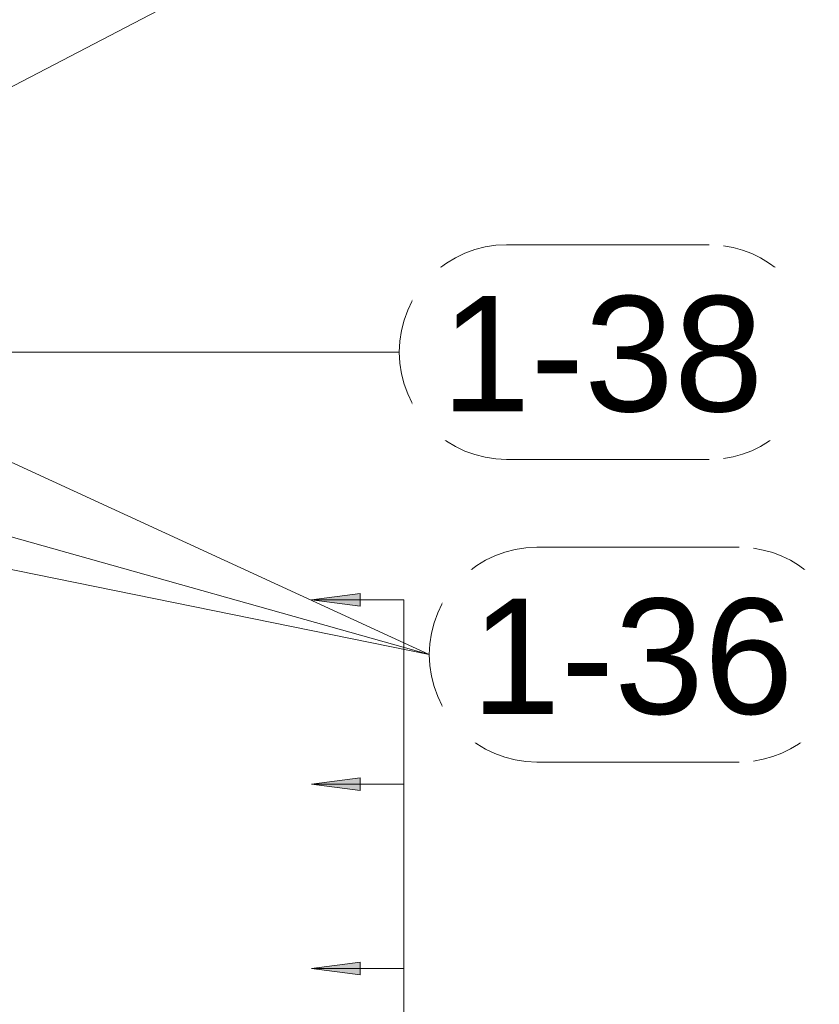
# Model space of a CAD drawing. Header units: millimetres. Extents: x -25607 to 9385, y 1894 to 10168.
# Tile 179 of 181: x 8058 to 8492, y 8401 to 8934. Entities that reach past the tile are written whole.
import ezdxf

# ---------------------------------------------------------------- set-up
doc = ezdxf.new("R2010")
doc.units = ezdxf.units.MM
for name, color, linetype, lineweight in [('A-ANNO-DIMS', 211, 'Continuous', 5), ('A-ANNO-DIMS-25', 211, 'Continuous', 5), ('S-RBAR-IDEN', 171, 'Continuous', 5)]:
    doc.layers.add(name, color=color, linetype=linetype, lineweight=lineweight)
doc.styles.add('Arial_1', font='arial.ttf', dxfattribs={"height": 62.5})
doc.dimstyles.new('Výztuž_kusy__řezy__3', dxfattribs={"dimscale": 304.8, "dimtxt": 0.18, "dimasz": 0, "dimexe": 0, "dimexo": 0.0625, "dimgap": 0.082021, "dimtad": 1, "dimdec": 0, "dimzin": 0, "dimdsep": 46, "dimtxsty": 'Arial_1', "dimblk1": 'NONE', "dimblk2": 'NONE', "dimsah": 1, "dimcen": 0.09, "dimazin": 0, "dimtfac": 1, "dimtdec": 4, "dimtix": 1, "dimtmove": 0, "dimatfit": 3, "dimfxl": 0.164042, "dimfxlon": 1, "dimtvp": 1, "dimtfill": 1, "dimtolj": 1, "dimtzin": 0, "dimarcsym": 2})

# ---------------------------------------------------------------- blocks, each defined once
blk = doc.blocks.new('DIMBLOCK660-V5')
at = {"layer": 'A-ANNO-DIMS-25'}
for points in [[(8216.59, 8620), (8242.88, 8616.54), (8242.88, 8623.46)], [(8216.59, 8520), (8242.88, 8516.54), (8242.88, 8523.46)]]:
    blk.add_hatch(color=256, dxfattribs=at).paths.add_polyline_path(points)
for p, q in [((8242.88, 8623.46), (8216.59, 8620)), ((8242.88, 8616.54), (8242.88, 8623.46)), ((8216.59, 8620), (8242.88, 8616.54)), ((8266.59, 8620), (8216.59, 8620)), ((8266.59, 8620), (8266.59, 8520)), ((8266.59, 8620), (8266.59, 8620)), ((8242.88, 8523.46), (8216.59, 8520)), ((8242.88, 8516.54), (8242.88, 8523.46)), ((8216.59, 8520), (8242.88, 8516.54)), ((8266.59, 8520), (8216.59, 8520)), ((8266.59, 8520), (8266.59, 8520))]:
    blk.add_line(p, q, dxfattribs=at)
blk = doc.blocks.new('_None')
blk = doc.blocks.new('DIMBLOCK661-V5')
at = {"layer": 'A-ANNO-DIMS-25'}
for points in [[(8216.59, 8520), (8242.88, 8516.54), (8242.88, 8523.46)], [(8216.59, 8420), (8242.88, 8416.54), (8242.88, 8423.46)]]:
    blk.add_hatch(color=256, dxfattribs=at).paths.add_polyline_path(points)
for p, q in [((8242.88, 8523.46), (8216.59, 8520)), ((8242.88, 8516.54), (8242.88, 8523.46)), ((8216.59, 8520), (8242.88, 8516.54)), ((8266.59, 8520), (8216.59, 8520)), ((8266.59, 8520), (8266.59, 8420)), ((8266.59, 8520), (8266.59, 8520)), ((8242.88, 8423.46), (8216.59, 8420)), ((8216.59, 8420), (8242.88, 8416.54)), ((8266.59, 8420), (8216.59, 8420)), ((8242.88, 8416.54), (8242.88, 8423.46)), ((8266.59, 8420), (8266.59, 8420))]:
    blk.add_line(p, q, dxfattribs=at)
blk = doc.blocks.new('DIMBLOCK662-V5')
at = {"layer": 'A-ANNO-DIMS-25'}
for points in [[(8216.59, 8420), (8242.88, 8416.54), (8242.88, 8423.46)], [(8216.59, 8320), (8242.88, 8316.54), (8242.88, 8323.46)]]:
    blk.add_hatch(color=256, dxfattribs=at).paths.add_polyline_path(points)
for p, q in [((8242.88, 8423.46), (8216.59, 8420)), ((8216.59, 8420), (8242.88, 8416.54)), ((8266.59, 8420), (8216.59, 8420)), ((8242.88, 8416.54), (8242.88, 8423.46)), ((8266.59, 8420), (8266.59, 8320)), ((8266.59, 8420), (8266.59, 8420)), ((8242.88, 8323.46), (8216.59, 8320)), ((8242.88, 8316.54), (8242.88, 8323.46)), ((8216.59, 8320), (8242.88, 8316.54)), ((8266.59, 8320), (8216.59, 8320)), ((8266.59, 8320), (8266.59, 8320))]:
    blk.add_line(p, q, dxfattribs=at)
blk = doc.blocks.new('DIMBLOCK687-V5')
at = {"layer": 'A-ANNO-DIMS-25'}
for points in [[(8216.59, 8620), (8242.88, 8616.54), (8242.88, 8623.46)], [(8216.59, 8520), (8242.88, 8516.54), (8242.88, 8523.46)], [(8216.59, 8420), (8242.88, 8416.54), (8242.88, 8423.46)], [(8216.59, 8320), (8242.88, 8316.54), (8242.88, 8323.46)], [(8216.59, 8220), (8242.88, 8216.54), (8242.88, 8223.46)], [(8216.59, 8120), (8242.88, 8116.54), (8242.88, 8123.46)], [(8216.59, 8020), (8242.88, 8016.54), (8242.88, 8023.46)], [(8216.59, 7920), (8242.88, 7916.54), (8242.88, 7923.46)], [(8216.59, 7820), (8242.88, 7816.54), (8242.88, 7823.46)], [(8216.59, 7720), (8242.88, 7716.54), (8242.88, 7723.46)], [(8216.59, 7620), (8242.88, 7616.54), (8242.88, 7623.46)], [(8216.59, 7520), (8242.88, 7516.54), (8242.88, 7523.46)], [(8216.59, 7420), (8242.88, 7416.54), (8242.88, 7423.46)], [(8216.59, 7320), (8242.88, 7316.54), (8242.88, 7323.46)], [(8216.59, 7220), (8242.88, 7216.54), (8242.88, 7223.46)], [(8216.59, 7120), (8242.88, 7116.54), (8242.88, 7123.46)], [(8216.59, 7020), (8242.88, 7016.54), (8242.88, 7023.46)], [(8216.59, 6920), (8242.88, 6916.54), (8242.88, 6923.46)], [(8216.59, 6820), (8242.88, 6816.54), (8242.88, 6823.46)], [(8216.59, 6720), (8242.88, 6716.54), (8242.88, 6723.46)], [(8216.59, 6620), (8242.88, 6616.54), (8242.88, 6623.46)], [(8216.59, 6520), (8242.88, 6516.54), (8242.88, 6523.46)], [(8216.59, 6420), (8242.88, 6416.54), (8242.88, 6423.46)], [(8216.59, 6320), (8242.88, 6316.54), (8242.88, 6323.46)], [(8216.59, 6220), (8242.88, 6216.54), (8242.88, 6223.46)], [(8216.59, 6120), (8242.88, 6116.54), (8242.88, 6123.46)], [(8216.59, 6020), (8242.88, 6016.54), (8242.88, 6023.46)], [(8216.59, 5920), (8242.88, 5916.54), (8242.88, 5923.46)]]:
    blk.add_hatch(color=256, dxfattribs=at).paths.add_polyline_path(points)
for p, q in [((8242.88, 8623.46), (8216.59, 8620)), ((8242.88, 8616.54), (8242.88, 8623.46)), ((8216.59, 8620), (8242.88, 8616.54)), ((8266.59, 8620), (8216.59, 8620)), ((8266.59, 8620), (8266.59, 5920)), ((8266.59, 8620), (8266.59, 8520)), ((8266.59, 8620), (8266.59, 8620)), ((8242.88, 8523.46), (8216.59, 8520)), ((8242.88, 8516.54), (8242.88, 8523.46)), ((8216.59, 8520), (8242.88, 8516.54)), ((8266.59, 8520), (8216.59, 8520)), ((8266.59, 8520), (8266.59, 8420)), ((8266.59, 8520), (8266.59, 8520)), ((8242.88, 8423.46), (8216.59, 8420)), ((8216.59, 8420), (8242.88, 8416.54)), ((8266.59, 8420), (8216.59, 8420)), ((8242.88, 8416.54), (8242.88, 8423.46)), ((8266.59, 8420), (8266.59, 8320)), ((8266.59, 8420), (8266.59, 8420)), ((8242.88, 8323.46), (8216.59, 8320)), ((8242.88, 8316.54), (8242.88, 8323.46)), ((8216.59, 8320), (8242.88, 8316.54)), ((8266.59, 8320), (8216.59, 8320)), ((8266.59, 8320), (8266.59, 8220)), ((8266.59, 8320), (8266.59, 8320)), ((8242.88, 8223.46), (8216.59, 8220)), ((8242.88, 8216.54), (8242.88, 8223.46)), ((8216.59, 8220), (8242.88, 8216.54)), ((8266.59, 8220), (8216.59, 8220)), ((8266.59, 8220), (8266.59, 8120)), ((8266.59, 8220), (8266.59, 8220)), ((8242.88, 8123.46), (8216.59, 8120)), ((8242.88, 8116.54), (8242.88, 8123.46)), ((8216.59, 8120), (8242.88, 8116.54)), ((8266.59, 8120), (8216.59, 8120)), ((8266.59, 8120), (8266.59, 8020)), ((8266.59, 8120), (8266.59, 8120)), ((8242.88, 8023.46), (8216.59, 8020)), ((8216.59, 8020), (8242.88, 8016.54)), ((8266.59, 8020), (8216.59, 8020)), ((8242.88, 8016.54), (8242.88, 8023.46)), ((8266.59, 8020), (8266.59, 7920)), ((8266.59, 8020), (8266.59, 8020)), ((8242.88, 7923.46), (8216.59, 7920)), ((8242.88, 7916.54), (8242.88, 7923.46)), ((8216.59, 7920), (8242.88, 7916.54)), ((8266.59, 7920), (8216.59, 7920)), ((8266.59, 7920), (8266.59, 7820)), ((8266.59, 7920), (8266.59, 7920)), ((8242.88, 7823.46), (8216.59, 7820)), ((8242.88, 7816.54), (8242.88, 7823.46)), ((8216.59, 7820), (8242.88, 7816.54)), ((8266.59, 7820), (8216.59, 7820)), ((8266.59, 7820), (8266.59, 7720)), ((8266.59, 7820), (8266.59, 7820)), ((8242.88, 7723.46), (8216.59, 7720)), ((8216.59, 7720), (8242.88, 7716.54)), ((8266.59, 7720), (8216.59, 7720)), ((8242.88, 7716.54), (8242.88, 7723.46)), ((8266.59, 7720), (8266.59, 7620)), ((8266.59, 7720), (8266.59, 7720)), ((8242.88, 7623.46), (8216.59, 7620)), ((8216.59, 7620), (8242.88, 7616.54)), ((8266.59, 7620), (8216.59, 7620)), ((8242.88, 7616.54), (8242.88, 7623.46)), ((8266.59, 7620), (8266.59, 7520)), ((8266.59, 7620), (8266.59, 7620)), ((8242.88, 7523.46), (8216.59, 7520)), ((8242.88, 7516.54), (8242.88, 7523.46)), ((8216.59, 7520), (8242.88, 7516.54)), ((8266.59, 7520), (8216.59, 7520)), ((8266.59, 7520), (8266.59, 7420)), ((8266.59, 7520), (8266.59, 7520)), ((8242.88, 7423.46), (8216.59, 7420)), ((8242.88, 7416.54), (8242.88, 7423.46)), ((8216.59, 7420), (8242.88, 7416.54)), ((8266.59, 7420), (8216.59, 7420)), ((8266.59, 7420), (8266.59, 7320)), ((8266.59, 7420), (8266.59, 7420)), ((8242.88, 7323.46), (8216.59, 7320)), ((8216.59, 7320), (8242.88, 7316.54)), ((8266.59, 7320), (8216.59, 7320)), ((8242.88, 7316.54), (8242.88, 7323.46)), ((8266.59, 7320), (8266.59, 7220)), ((8266.59, 7320), (8266.59, 7320)), ((8242.88, 7223.46), (8216.59, 7220)), ((8242.88, 7216.54), (8242.88, 7223.46)), ((8216.59, 7220), (8242.88, 7216.54)), ((8266.59, 7220), (8216.59, 7220)), ((8266.59, 7220), (8266.59, 7120)), ((8266.59, 7220), (8266.59, 7220)), ((8242.88, 7123.46), (8216.59, 7120)), ((8242.88, 7116.54), (8242.88, 7123.46)), ((8216.59, 7120), (8242.88, 7116.54)), ((8266.59, 7120), (8216.59, 7120)), ((8266.59, 7120), (8266.59, 7020)), ((8266.59, 7120), (8266.59, 7120)), ((8242.88, 7023.46), (8216.59, 7020)), ((8242.88, 7016.54), (8242.88, 7023.46)), ((8216.59, 7020), (8242.88, 7016.54)), ((8266.59, 7020), (8216.59, 7020)), ((8266.59, 7020), (8266.59, 6920)), ((8266.59, 7020), (8266.59, 7020)), ((8242.88, 6923.46), (8216.59, 6920)), ((8216.59, 6920), (8242.88, 6916.54)), ((8266.59, 6920), (8216.59, 6920)), ((8242.88, 6916.54), (8242.88, 6923.46)), ((8266.59, 6920), (8266.59, 6820)), ((8266.59, 6920), (8266.59, 6920)), ((8242.88, 6823.46), (8216.59, 6820)), ((8242.88, 6816.54), (8242.88, 6823.46)), ((8216.59, 6820), (8242.88, 6816.54)), ((8266.59, 6820), (8216.59, 6820)), ((8266.59, 6820), (8266.59, 6720)), ((8266.59, 6820), (8266.59, 6820)), ((8242.88, 6723.46), (8216.59, 6720)), ((8242.88, 6716.54), (8242.88, 6723.46)), ((8216.59, 6720), (8242.88, 6716.54)), ((8266.59, 6720), (8216.59, 6720)), ((8266.59, 6720), (8266.59, 6620)), ((8266.59, 6720), (8266.59, 6720)), ((8242.88, 6623.46), (8216.59, 6620)), ((8216.59, 6620), (8242.88, 6616.54)), ((8266.59, 6620), (8216.59, 6620)), ((8242.88, 6616.54), (8242.88, 6623.46)), ((8266.59, 6620), (8266.59, 6520)), ((8266.59, 6620), (8266.59, 6620)), ((8242.88, 6523.46), (8216.59, 6520)), ((8216.59, 6520), (8242.88, 6516.54)), ((8266.59, 6520), (8216.59, 6520)), ((8242.88, 6516.54), (8242.88, 6523.46)), ((8266.59, 6520), (8266.59, 6420)), ((8266.59, 6520), (8266.59, 6520)), ((8242.88, 6423.46), (8216.59, 6420)), ((8242.88, 6416.54), (8242.88, 6423.46)), ((8216.59, 6420), (8242.88, 6416.54)), ((8266.59, 6420), (8216.59, 6420)), ((8266.59, 6420), (8266.59, 6320)), ((8266.59, 6420), (8266.59, 6420)), ((8242.88, 6323.46), (8216.59, 6320)), ((8242.88, 6316.54), (8242.88, 6323.46)), ((8216.59, 6320), (8242.88, 6316.54)), ((8266.59, 6320), (8216.59, 6320)), ((8266.59, 6320), (8266.59, 6220)), ((8266.59, 6320), (8266.59, 6320)), ((8242.88, 6223.46), (8216.59, 6220)), ((8216.59, 6220), (8242.88, 6216.54)), ((8266.59, 6220), (8216.59, 6220)), ((8242.88, 6216.54), (8242.88, 6223.46)), ((8266.59, 6220), (8266.59, 6120)), ((8266.59, 6220), (8266.59, 6220)), ((8242.88, 6123.46), (8216.59, 6120)), ((8242.88, 6116.54), (8242.88, 6123.46)), ((8216.59, 6120), (8242.88, 6116.54)), ((8266.59, 6120), (8216.59, 6120)), ((8266.59, 6120), (8266.59, 6020)), ((8266.59, 6120), (8266.59, 6120)), ((8242.88, 6023.46), (8216.59, 6020)), ((8242.88, 6016.54), (8242.88, 6023.46)), ((8216.59, 6020), (8242.88, 6016.54)), ((8266.59, 6020), (8216.59, 6020)), ((8266.59, 6020), (8266.59, 5920)), ((8266.59, 6020), (8266.59, 6020)), ((8242.88, 5923.46), (8216.59, 5920)), ((8242.88, 5916.54), (8242.88, 5923.46)), ((8216.59, 5920), (8242.88, 5916.54)), ((8266.59, 5920), (8216.59, 5920)), ((8266.59, 5920), (8266.59, 5920))]:
    blk.add_line(p, q, dxfattribs=at)
blk = doc.blocks.new('Popisek výztuže - _Typ_ množství_PRAVÝ-500031-V5')
at = {"layer": 'S-RBAR-IDEN'}
for p, q in [((-9208.82, 5575.12), (-9318.52, 5575.12)), ((-9318.52, 5458.68), (-9208.82, 5458.68))]:
    blk.add_line(p, q, dxfattribs=at)
for centre, start, end in [((-9318.52, 5516.9), 90, 270), ((-9208.82, 5516.9), 277.6434, 82.3566)]:
    blk.add_arc(centre, 58.22, start, end, dxfattribs=at)

msp = doc.modelspace()

# ---------------------------------------------------------------- linework, layer by layer
at = {"layer": 'S-RBAR-IDEN'}
for p, q in [((8000.53, 8870.3), (8336.03, 9045.24)), ((8019.44, 8754.26), (8264.07, 8754.26)), ((7648.86, 8718.64), (8280.38, 8590.22)), ((7825.22, 8718.64), (8280.38, 8590.22)), ((8001.59, 8718.64), (8280.38, 8590.22))]:
    msp.add_line(p, q, dxfattribs=at)

# ---------------------------------------------------------------- block references
for p in [(17640.81, 3237.36), (17657.11, 3073.32)]:
    msp.add_blockref('Popisek výztuže - _Typ_ množství_PRAVÝ-500031-V5', p, dxfattribs=at)

# ---------------------------------------------------------------- dimensions: what is measured, and where the dimension line sits
at = {"layer": 'A-ANNO-DIMS'}
for base, p1, p2, text, override, picture, middle in [((8266.59, 5920), (8216.59, 8620), (8216.59, 5920), '100 2700', {"dimpost": '<>', "dimblk1": 'None', "dimblk2": 'None', "dimsah": 1, "dimfxl": 2700}, 'DIMBLOCK687-V5', (8209.68, 7270)), ((8266.59, 8520), (8216.59, 8620), (8216.59, 8520), ' ', {"dimpost": '<>', "dimfxl": 100}, 'DIMBLOCK660-V5', (8266.59, 8570)), ((8266.59, 8420), (8216.59, 8520), (8216.59, 8420), ' ', {"dimpost": '<>', "dimfxl": 100}, 'DIMBLOCK661-V5', (8266.59, 8470)), ((8266.59, 8320), (8216.59, 8420), (8216.59, 8320), ' ', {"dimpost": '<>', "dimfxl": 100}, 'DIMBLOCK662-V5', (8266.59, 8370))]:
    dim = msp.add_linear_dim(base=base, p1=p1, p2=p2, angle=90, text=text, dimstyle='Výztuž_kusy__řezy__3', override=override, dxfattribs=at)
    dim.commit()
    dim.dimension.update_dxf_attribs({"geometry": picture, "text_midpoint": middle})

# ---------------------------------------------------------------- next in the draw order: texts
at = {"layer": 'S-RBAR-IDEN', "char_height": 62.5, "width": 210.443, "attachment_point": 1, "style": 'Arial_1', "bg_fill": 3, "box_fill_scale": 1.25, "bg_fill_color": 256, "bg_fill_true_color": 13158600, "bg_fill_transparency": 0}
for s, insert in [('1-38', (8286.72, 8784.63)), ('1-36', (8303.02, 8620.59))]:
    msp.add_mtext(s, dxfattribs=dict(at, insert=insert))

doc.saveas('drawing.dxf')
